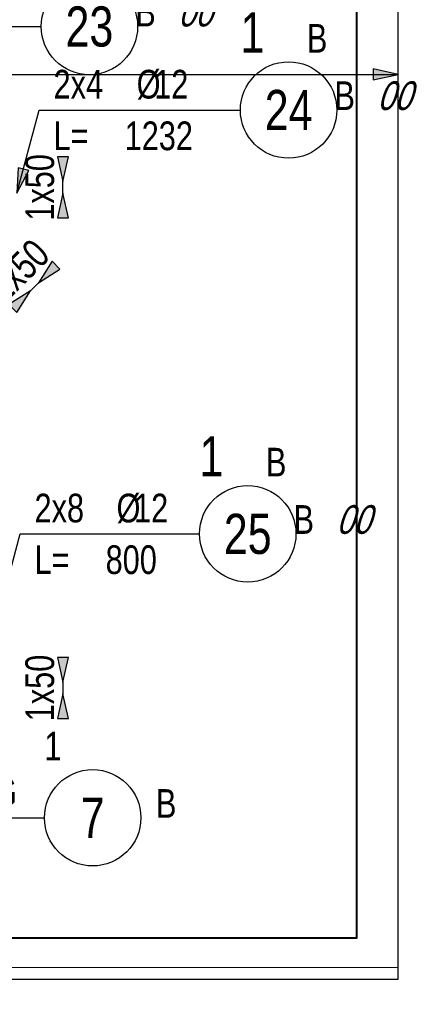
# Model space of a CAD drawing. Header units: millimetres. Extents: x -35363 to 17197, y 5744 to 29461.
# Tile 16 of 29: x -3198 to -1497, y 16083 to 20374. Entities that reach past the tile are written whole.
import ezdxf
from ezdxf.enums import TextEntityAlignment as Align

# ---------------------------------------------------------------- set-up
doc = ezdxf.new("R2010")
doc.units = ezdxf.units.MM
doc.layers.add('BZ_obpp', color=6, linetype='Continuous', plot=False)
doc.layers.add('BZ_pom', color=6, linetype='Continuous', plot=False)
for name, color, linetype in [('BZ_odn', 1, 'Continuous'), ('BZ_opi1', 7, 'Continuous'), ('BZ_opi2', 4, 'Continuous'), ('BZ_wym', 1, 'Continuous')]:
    doc.layers.add(name, color=color, linetype=linetype)
doc.layers.add('WB_ŻELBET', color=4, linetype='Continuous', lineweight=40)
doc.styles.add('BIKTBG', font='txt', dxfattribs={"width": 0.85})
doc.styles.add('BIKTS', font='bikromsw.shx', dxfattribs={"width": 0.85})
doc.styles.add('BIKWYM', font='bikromsw.shx', dxfattribs={"width": 0.8})
doc.dimstyles.new('BZ_ST_50_mm', dxfattribs={"dimscale": 5, "dimtxt": 25, "dimasz": 1.666667, "dimexe": 24, "dimexo": 0, "dimgap": 0, "dimtad": 0, "dimdec": 1, "dimrnd": 0.5, "dimdsep": 46, "dimtxsty": 'BIKWYM', "dimblk": 'WYM-ST', "dimcen": 0, "dimdle": 20, "dimclrd": 256, "dimclre": 256, "dimclrt": 7, "dimadec": 0, "dimazin": 0, "dimtfac": 0.033333, "dimtdec": 1, "dimtix": 1, "dimtmove": 2, "dimatfit": 3, "dimldrblk": 'WYM-ST', "dimfxl": 0, "dimtvp": 0.8, "dimtolj": 1, "dimtzin": 0, "dimarcsym": 0})

# ---------------------------------------------------------------- blocks, each defined once
blk = doc.blocks.new('WYM-ST')
blk.add_hatch(color=256).paths.add_polyline_path([(0, 0), (-13, 2.88), (-13, -2.88)])
blk.add_lwpolyline([(0, 0), (-13, 2.88), (-13, -2.88), (0, 0)])
blk = doc.blocks.new('*D65')
at = {"layer": 'BZ_odn', "lineweight": -2}
blk.add_line((-7981.4, 20135.8), (-1558.8, 20135.8), dxfattribs=at)
at = {"layer": 'Defpoints', "color": 0}
for p in [(-7989.8, 20135.8), (-1550.4, 20135.8), (-1550.4, 20135.8)]:
    blk.add_point(p, dxfattribs=at)
at = {"layer": 'BZ_odn', "linetype": 'ByBlock', "lineweight": -2, "xscale": 8.333333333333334, "yscale": 8.333333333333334, "zscale": 8.333333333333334, "rotation": 180}
blk.add_blockref('WYM-ST', (-7989.8, 20135.8), dxfattribs=at)
at = {"layer": 'BZ_odn', "linetype": 'ByBlock', "lineweight": -2, "xscale": 8.333333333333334, "yscale": 8.333333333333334, "zscale": 8.333333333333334}
blk.add_blockref('WYM-ST', (-1550.4, 20135.8), dxfattribs=at)
blk = doc.blocks.new('bik_BlkOpPretPow', base_point=(-23.7, 3382.3))
at = {"layer": 'BZ_opi1', "style": 'BIKTS', "width": 0.8}
for tag, p in [('SZTUK', (425.3, 3432.3)), ('PRZEDR_FI', (1030, 3432.3)), ('PRZEKROJ', (1106.2, 3432.3)), ('PRZEDR_E', (1382.4, 3432.3)), ('ROZSTAW', (1572.9, 3432.3)), ('PRZEDR_U', (1844.3, 3432.3)), ('SYMBOL', (1939.6, 3432.3)), ('PRZEDR_L', (38.8, 3207.3)), ('DLUGOSC', (224.5, 3207.3)), ('DLUGOSC_SRD', (586.4, 3207.3)), ('UWAGA', (38.8, 3019.8))]:
    blk.add_attdef(tag, p, '', height=125, dxfattribs=at)
at = {"layer": 'BZ_opi1', "style": 'BIKTS', "width": 0.8, "flags": 3}
for tag in ['GATUNEK', 'PRZEDR_SZT']:
    blk.add_attdef(tag, (2162.8, 2119.8), '', height=125, dxfattribs=at)
at = {"layer": 'BZ_opi2', "style": 'BIKTBG', "width": 0.8}
for tag, p in [('PRZEDR_NR', (38.8, 3432.3)), ('NUMER', (235.8, 3432.3))]:
    blk.add_attdef(tag, p, '', height=175, dxfattribs=at)
at = {"layer": 'BZ_pom', "width": 0.8}
for tag, p, height, style in [('POZYCJA', (2162.8, 3432.3), 175, 'BIKTBG'), ('METODA_L', (2162.8, 3207.3), 125, 'BIKTS')]:
    blk.add_attdef(tag, p, '', height=height, dxfattribs=dict(at, style=style))
at = {"layer": 'BZ_wym', "style": 'BIKTS', "width": 0.8, "flags": 3}
for tag, p in [('TYP_PRETA', (2162.8, 3244.8)), ('ID', (2162.8, 3057.3)), ('ID_C', (2162.8, 2869.8)), ('EURO_KOD', (2162.8, 2682.3)), ('HAK_1', (2162.8, 2494.8)), ('HAK_2', (2162.8, 2307.3)), ('b_atr_0', (2162.8, 2119.8))]:
    blk.add_attdef(tag, p, '', height=125, dxfattribs=at)
blk = doc.blocks.new('bik_BlkOpPret', base_point=(-3980.7, 20344.6))
at = {"layer": 'BZ_opi1', "style": 'BIKTS', "width": 0.8}
for tag, p in [('SZTUK', (-3918.2, 20394.6)), ('PRZEDR_FI', (-3556.3, 20394.6)), ('PRZEKROJ', (-3480.1, 20394.6)), ('DLUGOSC', (-3608.7, 20169.6)), ('PRZEDR_L', (-3918.2, 20169.6)), ('UWAGA', (-3918.2, 19994.6))]:
    blk.add_attdef(tag, p, '', height=125, dxfattribs=at)
at = {"layer": 'BZ_opi2', "style": 'BIKTBG', "width": 0.8}
blk.add_attdef('NUMER', text='', height=175, dxfattribs=at).set_placement((-2894.5, 20344.6), align=Align.MIDDLE_CENTER)
at = {"layer": 'BZ_pom', "width": 0.8}
for tag, p, height, style in [('POZYCJA', (-3104.5, 20594.6), 175, 'BIKTBG'), ('GATUNEK', (-2815, 20594.6), 125, 'BIKTS'), ('METODA_L', (-2695, 20344.6), 125, 'BIKTS'), ('EURO_KOD', (-2509.2, 20344.6), 125, 'BIKTS')]:
    blk.add_attdef(tag, p, '', height=height, dxfattribs=dict(at, style=style))
at = {"layer": 'BZ_wym', "width": 0.8}
for tag, p, height, style, flags in [('PRZEDR_NR', (-3918.2, 19807.1), 175, 'BIKTBG', 1), ('PRZEDR_SZT', (-3918.2, 19619.6), 125, 'BIKTS', 1), ('TYP_PRETA', (-3918.2, 19432.1), 125, 'BIKTS', 3), ('EURO_KOD_SEGMENTY', (-3618.2, 19244.6), 125, 'BIKTS', 3), ('HAK_1', (-3918.2, 19057.1), 125, 'BIKTS', 3), ('HAK_2', (-3918.2, 18869.6), 125, 'BIKTS', 3), ('ID', (-3918.2, 18682.1), 125, 'BIKTS', 3), ('ID_C', (-3918.2, 18494.6), 125, 'BIKTS', 3), ('b_atr_0', (-3918.2, 18307.1), 125, 'BIKTS', 3)]:
    blk.add_attdef(tag, p, '', height=height, dxfattribs=dict(at, style=style, flags=flags))
blk = doc.blocks.new('*D94')
at = {"layer": 'BZ_odn', "lineweight": -2}
for p, q in [((-3010.1, 19676.7), (-3010.1, 19685)), ((-3010.1, 19618.4), (-3010.1, 19668.4)), ((-3010.1, 19610), (-3010.1, 19601.7))]:
    blk.add_line(p, q, dxfattribs=at)
at = {"layer": 'Defpoints', "color": 0}
for p in [(-3010.1, 19668.4), (-3010.1, 19668.4), (-3010.1, 19618.4)]:
    blk.add_point(p, dxfattribs=at)
at = {"layer": 'BZ_odn', "linetype": 'ByBlock', "lineweight": -2, "xscale": 8.333333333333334, "yscale": 8.333333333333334, "zscale": 8.333333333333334}
for p, rotation in [((-3010.1, 19668.4), 270), ((-3010.1, 19618.4), 90)]:
    blk.add_blockref('WYM-ST', p, dxfattribs=dict(at, rotation=rotation))
at = {"layer": 'BZ_odn', "color": 7, "insert": (-3110.1, 19643.4), "char_height": 125, "attachment_point": 5, "rotation": 90, "style": 'BIKWYM'}
blk.add_mtext('\\A1;1x50', dxfattribs=at)
blk = doc.blocks.new('*D95')
at = {"layer": 'BZ_odn', "lineweight": -2}
for p, q in [((-3010.1, 17495), (-3010.1, 17503.3)), ((-3010.1, 17486.7), (-3010.1, 17436.7)), ((-3010.1, 17428.3), (-3010.1, 17420))]:
    blk.add_line(p, q, dxfattribs=at)
at = {"layer": 'Defpoints', "color": 0}
for p in [(-3010.1, 17486.7), (-3010.1, 17436.7), (-3010.1, 17436.7)]:
    blk.add_point(p, dxfattribs=at)
at = {"layer": 'BZ_odn', "linetype": 'ByBlock', "lineweight": -2, "xscale": 8.333333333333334, "yscale": 8.333333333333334, "zscale": 8.333333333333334}
for p, rotation in [((-3010.1, 17486.7), 270), ((-3010.1, 17436.7), 90)]:
    blk.add_blockref('WYM-ST', p, dxfattribs=dict(at, rotation=rotation))
at = {"layer": 'BZ_odn', "color": 7, "insert": (-3110.1, 17461.7), "char_height": 125, "attachment_point": 5, "rotation": 90, "style": 'BIKWYM'}
blk.add_mtext('\\A1;1x50', dxfattribs=at)
blk = doc.blocks.new('*D97')
at = {"layer": 'BZ_odn', "lineweight": -2}
for p, q in [((-3151.6, 19192.4), (-3116.3, 19227.7)), ((-3110.4, 19233.6), (-3104.5, 19239.5)), ((-3157.5, 19186.5), (-3163.4, 19180.6))]:
    blk.add_line(p, q, dxfattribs=at)
at = {"layer": 'Defpoints', "color": 0}
for p in [(-3116.3, 19227.7), (-3116.3, 19227.7), (-3151.6, 19192.4)]:
    blk.add_point(p, dxfattribs=at)
at = {"layer": 'BZ_odn', "linetype": 'ByBlock', "lineweight": -2, "xscale": 8.333333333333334, "yscale": 8.333333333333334, "zscale": 8.333333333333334}
for p, rotation in [((-3116.3, 19227.7), 224.9999999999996), ((-3151.6, 19192.4), 44.99999999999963)]:
    blk.add_blockref('WYM-ST', p, dxfattribs=dict(at, rotation=rotation))
at = {"layer": 'BZ_odn', "color": 7, "insert": (-3204.6, 19280.7), "char_height": 125, "attachment_point": 5, "rotation": 45, "style": 'BIKWYM'}
blk.add_mtext('\\A1;1x50', dxfattribs=at)

msp = doc.modelspace()

# ---------------------------------------------------------------- linework, layer by layer
at = {"color": 7, "linetype": 'Continuous', "lineweight": 9}
for p, q in [((-1550.42, 21353.27), (-1550.42, 16243.69)), ((-4641.56, 16243.69), (-1550.42, 16243.69)), ((-1550.42, 16243.69), (-1550.42, 16192.91))]:
    msp.add_line(p, q, dxfattribs=at)
msp.add_lwpolyline([(-4641.56, 16243.69), (-4641.56, 16192.91), (-1550.42, 16192.91)], dxfattribs=at)
at = {"layer": 'BZ_obpp'}
msp.add_lwpolyline([(-4762.15, 16192.91), (-1550.42, 16192.91), (-1550.42, 21353.27), (-7989.76, 21353.27), (-7989.76, 16192.91), (-5660.3, 16192.91)], close=True, dxfattribs=at)
at = {"layer": 'BZ_odn'}
for centre in [(-2894.49, 20344.59), (-2026.87, 19980.59), (-2205.02, 18133.49), (-2880.4, 16896.09)]:
    msp.add_circle(centre, 210, dxfattribs=at)
at = {"layer": 'WB_ŻELBET'}
msp.add_lwpolyline([(-4762.15, 16372.91), (-1730.42, 16372.91), (-1730.42, 21173.27), (-7809.76, 21173.27), (-7809.76, 16372.91), (-5660.3, 16372.91)], dxfattribs=at)

# ---------------------------------------------------------------- block references
ref = msp.add_blockref('bik_BlkOpPret', (-3980.68, 20344.59))
ref.add_attrib('NUMER', '23', dxfattribs={"layer": 'BZ_opi2', "height": 175, "style": 'BIKTBG', "width": 0.8}).set_placement((-2894.49, 20344.59), align=Align.MIDDLE_CENTER)
ref.add_attrib('POZYCJA', '1', (-3104.49, 20594.59), dxfattribs={"layer": 'BZ_pom', "height": 175, "style": 'BIKTBG', "width": 0.8})
ref.add_attrib('SZTUK', '2x4', (-3918.18, 20394.59), dxfattribs={"layer": 'BZ_opi1', "height": 125, "style": 'BIKTS', "width": 0.8})
ref.add_attrib('GATUNEK', 'B', (-2814.98, 20594.59), dxfattribs={"layer": 'BZ_pom', "height": 125, "style": 'BIKTS', "width": 0.8})
ref.add_attrib('PRZEKROJ', '12', (-3480.08, 20394.59), dxfattribs={"layer": 'BZ_opi1', "height": 125, "style": 'BIKTS', "width": 0.8})
ref.add_attrib('DLUGOSC', '2860', (-3608.65, 20169.59), dxfattribs={"layer": 'BZ_opi1', "height": 125, "style": 'BIKTS', "width": 0.8})
ref.add_attrib('METODA_L', 'B', (-2694.96, 20344.59), dxfattribs={"layer": 'BZ_pom', "height": 125, "style": 'BIKTS', "width": 0.8})
ref.add_attrib('PRZEDR_FI', '%%c', (-3556.27, 20394.59), dxfattribs={"layer": 'BZ_opi1', "height": 125, "style": 'BIKTS', "width": 0.8})
ref.add_attrib('PRZEDR_L', 'L=', (-3918.18, 20169.59), dxfattribs={"layer": 'BZ_opi1', "height": 125, "style": 'BIKTS', "width": 0.8})
ref.add_attrib('EURO_KOD', '00', (-2509.25, 20344.59), dxfattribs={"layer": 'BZ_pom', "height": 125, "style": 'BIKTS', "oblique": 18, "width": 0.8})
ref = msp.add_blockref('bik_BlkOpPret', (-3113.06, 19980.59))
ref.add_attrib('NUMER', '24', dxfattribs={"layer": 'BZ_opi2', "height": 175, "style": 'BIKTBG', "width": 0.8}).set_placement((-2026.87, 19980.59), align=Align.MIDDLE_CENTER)
ref.add_attrib('POZYCJA', '1', (-2236.87, 20230.59), dxfattribs={"layer": 'BZ_pom', "height": 175, "style": 'BIKTBG', "width": 0.8})
ref.add_attrib('SZTUK', '2x4', (-3050.56, 20030.59), dxfattribs={"layer": 'BZ_opi1', "height": 125, "style": 'BIKTS', "width": 0.8})
ref.add_attrib('GATUNEK', 'B', (-1947.36, 20230.59), dxfattribs={"layer": 'BZ_pom', "height": 125, "style": 'BIKTS', "width": 0.8})
ref.add_attrib('PRZEKROJ', '12', (-2612.47, 20030.59), dxfattribs={"layer": 'BZ_opi1', "height": 125, "style": 'BIKTS', "width": 0.8})
ref.add_attrib('DLUGOSC', '1232', (-2741.04, 19805.59), dxfattribs={"layer": 'BZ_opi1', "height": 125, "style": 'BIKTS', "width": 0.8})
ref.add_attrib('METODA_L', 'B', (-1827.35, 19980.59), dxfattribs={"layer": 'BZ_pom', "height": 125, "style": 'BIKTS', "width": 0.8})
ref.add_attrib('PRZEDR_FI', '%%c', (-2688.66, 20030.59), dxfattribs={"layer": 'BZ_opi1', "height": 125, "style": 'BIKTS', "width": 0.8})
ref.add_attrib('PRZEDR_L', 'L=', (-3050.56, 19805.59), dxfattribs={"layer": 'BZ_opi1', "height": 125, "style": 'BIKTS', "width": 0.8})
ref.add_attrib('EURO_KOD', '00', (-1641.63, 19980.59), dxfattribs={"layer": 'BZ_pom', "height": 125, "style": 'BIKTS', "oblique": 18, "width": 0.8})
ref = msp.add_blockref('bik_BlkOpPret', (-3195.98, 18133.49))
ref.add_attrib('NUMER', '25', dxfattribs={"layer": 'BZ_opi2', "height": 175, "style": 'BIKTBG', "width": 0.8}).set_placement((-2205.02, 18133.49), align=Align.MIDDLE_CENTER)
ref.add_attrib('POZYCJA', '1', (-2415.02, 18383.49), dxfattribs={"layer": 'BZ_pom', "height": 175, "style": 'BIKTBG', "width": 0.8})
ref.add_attrib('SZTUK', '2x8', (-3133.48, 18183.49), dxfattribs={"layer": 'BZ_opi1', "height": 125, "style": 'BIKTS', "width": 0.8})
ref.add_attrib('GATUNEK', 'B', (-2125.51, 18383.49), dxfattribs={"layer": 'BZ_pom', "height": 125, "style": 'BIKTS', "width": 0.8})
ref.add_attrib('PRZEKROJ', '12', (-2700.14, 18183.49), dxfattribs={"layer": 'BZ_opi1', "height": 125, "style": 'BIKTS', "width": 0.8})
ref.add_attrib('DLUGOSC', '800', (-2823.95, 17958.49), dxfattribs={"layer": 'BZ_opi1', "height": 125, "style": 'BIKTS', "width": 0.8})
ref.add_attrib('METODA_L', 'B', (-2005.5, 18133.49), dxfattribs={"layer": 'BZ_pom', "height": 125, "style": 'BIKTS', "width": 0.8})
ref.add_attrib('PRZEDR_FI', '%%c', (-2776.33, 18183.49), dxfattribs={"layer": 'BZ_opi1', "height": 125, "style": 'BIKTS', "width": 0.8})
ref.add_attrib('PRZEDR_L', 'L=', (-3133.48, 17958.49), dxfattribs={"layer": 'BZ_opi1', "height": 125, "style": 'BIKTS', "width": 0.8})
ref.add_attrib('EURO_KOD', '00', (-1819.78, 18133.49), dxfattribs={"layer": 'BZ_pom', "height": 125, "style": 'BIKTS', "oblique": 18, "width": 0.8})
ref = msp.add_blockref('bik_BlkOpPretPow', (-4366.59, 16896.09))
ref.add_attrib('NUMER', '7', dxfattribs={"layer": 'BZ_opi2', "height": 175, "style": 'BIKTBG', "width": 0.8}).set_placement((-2880.4, 16896.09), align=Align.MIDDLE_CENTER)
ref.add_attrib('POZYCJA', '1', (-3090.4, 17146.09), dxfattribs={"layer": 'BZ_pom', "height": 125, "style": 'BIKTS', "width": 0.8})
ref.add_attrib('SZTUK', '2', (-4304.09, 16946.09), dxfattribs={"layer": 'BZ_opi1', "height": 125, "style": 'BIKTS', "width": 0.8})
ref.add_attrib('PRZEKROJ', '12', (-4146.94, 16946.09), dxfattribs={"layer": 'BZ_opi1', "height": 125, "style": 'BIKTS', "width": 0.8})
ref.add_attrib('DLUGOSC', '838', (-4118.37, 16721.09), dxfattribs={"layer": 'BZ_opi1', "height": 125, "style": 'BIKTS', "width": 0.8})
ref.add_attrib('METODA_L', 'B', (-2604.68, 16896.09), dxfattribs={"layer": 'BZ_pom', "height": 125, "style": 'BIKTS', "width": 0.8})
ref.add_attrib('PRZEDR_FI', '%%c', (-4223.14, 16946.09), dxfattribs={"layer": 'BZ_opi1', "height": 125, "style": 'BIKTS', "width": 0.8})
ref.add_attrib('PRZEDR_L', 'L=', (-4304.09, 16721.09), dxfattribs={"layer": 'BZ_opi1', "height": 125, "style": 'BIKTS', "width": 0.8})
ref.add_attrib('PRZEDR_E', 'e=', (-3870.75, 16946.09), dxfattribs={"layer": 'BZ_opi1', "height": 125, "style": 'BIKTS', "width": 0.8})
ref.add_attrib('ROZSTAW', '250', (-3680.28, 16946.09), dxfattribs={"layer": 'BZ_opi1', "height": 125, "style": 'BIKTS', "width": 0.8})
ref.add_attrib('PRZEDR_U', '/', (-3408.85, 16946.09), dxfattribs={"layer": 'BZ_opi1', "height": 125, "style": 'BIKTS', "width": 0.8})
ref.add_attrib('SYMBOL', 'G', (-3313.61, 16946.09), dxfattribs={"layer": 'BZ_opi1', "height": 125, "style": 'BIKTS', "width": 0.8})

# ---------------------------------------------------------------- dimensions: what is measured, and where the dimension line sits
at = {"layer": 'BZ_odn', "color": 2}
dim = msp.add_aligned_dim(p1=(-7989.76, 20135.76), p2=(-1550.42, 20135.76), distance=0, text=' ', dimstyle='BZ_ST_50_mm', override={"dimexe": 0, "dimdle": 0, "dimse1": 1, "dimse2": 1}, dxfattribs=at)
dim.commit()
dim.dimension.update_dxf_attribs({"geometry": '*D65', "text_midpoint": (-4770.09, 20135.76)})
at = {"layer": 'BZ_odn'}
for base, p1, p2, angle, picture, middle in [((-3010.12, 19668.37), (-3010.12, 19618.37), (-3010.12, 19668.37), 90, '*D94', (-3110.12, 19643.37)), ((-3116.26, 19227.71), (-3151.61, 19192.35), (-3116.26, 19227.71), 45, '*D97', (-3204.64, 19280.74)), ((-3010.12, 17436.67), (-3010.12, 17486.67), (-3010.12, 17436.67), 270, '*D95', (-3110.12, 17461.67))]:
    dim = msp.add_linear_dim(base=base, p1=p1, p2=p2, angle=angle, text='1x50', dimstyle='BZ_ST_50_mm', override={"dimexe": 0, "dimdle": 0, "dimse1": 1, "dimse2": 1}, dxfattribs=at)
    dim.commit()
    dim.dimension.update_dxf_attribs({"geometry": picture, "text_midpoint": middle})

# ---------------------------------------------------------------- leaders
for points in [[(-4077.73, 19982.37), (-3980.68, 20344.59), (-3104.49, 20344.59)], [(-3210.12, 19618.37), (-3113.06, 19980.59), (-2236.87, 19980.59)], [(-3293.03, 17771.27), (-3195.98, 18133.49), (-2415.02, 18133.49)]]:
    msp.add_leader(points, dimstyle='BZ_ST_50_mm', dxfattribs=at)
at = {"layer": 'BZ_odn', "has_arrowhead": 0}
msp.add_leader([(-4846.1, 16083.21), (-4366.59, 16896.09), (-3090.4, 16896.09)], dimstyle='BZ_ST_50_mm', dxfattribs=at)

doc.saveas('drawing.dxf')
